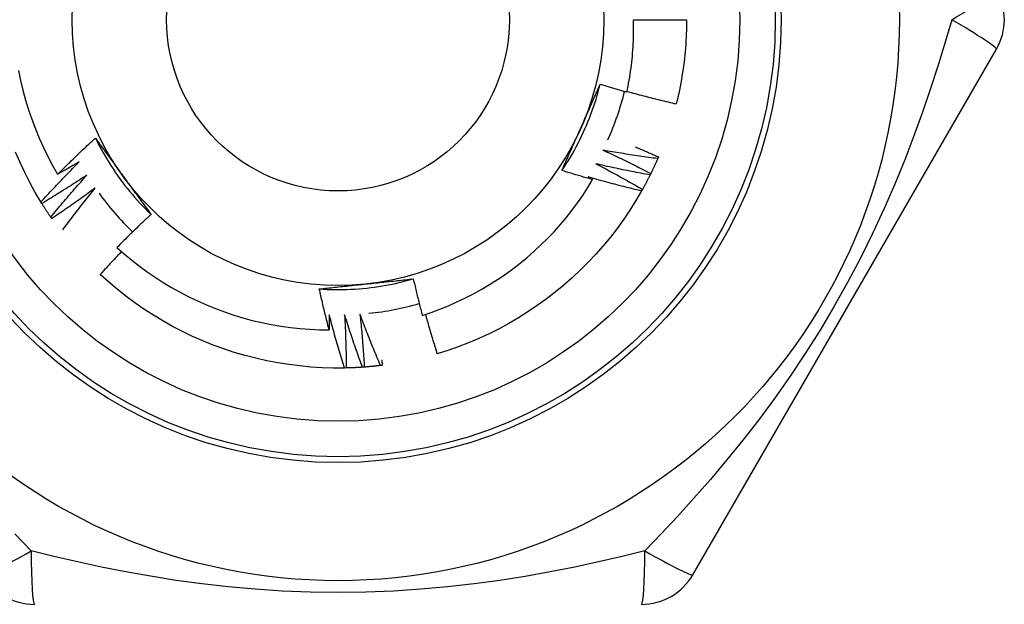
# Model space of a CAD drawing. Header units: inches. Extents: x 3.4 to 95.3, y 5.8 to 50.1.
# Tile 62 of 83: x 20.776 to 21.104, y 36.441 to 36.636. Entities that reach past the tile are written whole.
import ezdxf

# ---------------------------------------------------------------- set-up
doc = ezdxf.new("R2010")
doc.units = ezdxf.units.IN
doc.header["$MEASUREMENT"] = 0
doc.layers.add('Visible Edges(ANSI)', color=7, linetype='Continuous', lineweight=25)
doc.layers.add('Visible Tangent Edges(ANSI)', color=7, linetype='Continuous', lineweight=25)

msp = doc.modelspace()

# ---------------------------------------------------------------- linework, layer by layer
at = {"layer": 'Visible Edges(ANSI)'}
for p, q in [((20.98075, 36.6363), (20.99847, 36.6363)), ((21.00052, 36.45126), (21.10167, 36.62645)), ((20.98908, 36.59055), (20.98884, 36.58999)), ((20.78366, 36.57502), (20.78334, 36.57554)), ((20.78698, 36.56999), (20.78663, 36.57048)), ((20.88505, 36.52019), (20.88445, 36.52018))]:
    msp.add_line(p, q, dxfattribs=at)
at = {"layer": 'Visible Edges(ANSI)', "flags": 128}
for points in [[(20.97855, 36.61221), (20.97876, 36.61319), (20.97896, 36.61419), (20.97915, 36.61518), (20.97933, 36.61617), (20.9795, 36.61717), (20.97966, 36.61817), (20.9798, 36.61917), (20.97994, 36.62017), (20.98007, 36.62117), (20.98019, 36.62218), (20.98029, 36.62318), (20.98039, 36.62419), (20.98048, 36.62519), (20.98056, 36.6262), (20.98062, 36.62721), (20.98068, 36.62822), (20.98072, 36.62922), (20.98076, 36.63023), (20.98078, 36.63124), (20.9808, 36.63225), (20.9808, 36.63326), (20.9808, 36.63428), (20.98078, 36.63529), (20.98075, 36.6363)], [(20.99847, 36.6363), (20.99846, 36.63512), (20.99844, 36.63393), (20.99841, 36.63275), (20.99837, 36.63157), (20.99832, 36.63039), (20.99825, 36.62921), (20.99817, 36.62803), (20.99808, 36.62685), (20.99798, 36.62568), (20.99787, 36.6245), (20.99774, 36.62333), (20.9976, 36.62215), (20.99745, 36.62098), (20.99729, 36.61981), (20.99712, 36.61864), (20.99693, 36.61747), (20.99673, 36.61631), (20.99652, 36.61515), (20.9963, 36.61399), (20.99607, 36.61283), (20.99583, 36.61167), (20.99557, 36.61052), (20.9953, 36.60937), (20.99502, 36.60822)], [(20.77589, 36.61934), (20.77657, 36.61604), (20.77735, 36.61276), (20.77824, 36.6095), (20.77923, 36.60627), (20.78031, 36.60308), (20.78151, 36.59991), (20.7828, 36.59678), (20.78418, 36.5937), (20.78567, 36.59066), (20.78725, 36.58768), (20.78891, 36.58475)], [(20.95693, 36.58602), (20.95766, 36.58712), (20.95837, 36.58823), (20.95907, 36.58935), (20.95975, 36.59049), (20.96041, 36.59163), (20.96106, 36.59278), (20.96168, 36.59394), (20.9623, 36.5951), (20.96289, 36.59628), (20.96347, 36.59747), (20.96403, 36.59866), (20.96458, 36.59986), (20.9651, 36.60107), (20.96561, 36.60229), (20.9661, 36.60351), (20.96657, 36.60475), (20.96703, 36.60598), (20.96746, 36.60723), (20.96788, 36.60848), (20.96828, 36.60974), (20.96866, 36.611), (20.96903, 36.61227), (20.96937, 36.61354), (20.96969, 36.61482)], [(20.96325, 36.60027), (20.96352, 36.60088), (20.96379, 36.60149), (20.96406, 36.6021), (20.96434, 36.60271), (20.96461, 36.60332), (20.96488, 36.60392), (20.96515, 36.60453), (20.96542, 36.60514), (20.96569, 36.60575), (20.96596, 36.60635), (20.96623, 36.60696), (20.96649, 36.60756), (20.96676, 36.60817), (20.96703, 36.60878), (20.9673, 36.60938), (20.96757, 36.60998), (20.96783, 36.61059), (20.9681, 36.61119), (20.96837, 36.6118), (20.96863, 36.6124), (20.9689, 36.61301), (20.96916, 36.61361), (20.96943, 36.61421), (20.96969, 36.61482)], [(20.96969, 36.61482), (20.97006, 36.6147), (20.97043, 36.61459), (20.9708, 36.61448), (20.97117, 36.61437), (20.97153, 36.61425), (20.9719, 36.61414), (20.97227, 36.61403), (20.97264, 36.61392), (20.97301, 36.61381), (20.97338, 36.6137), (20.97375, 36.61359), (20.97412, 36.61348), (20.97448, 36.61337), (20.97485, 36.61327), (20.97522, 36.61316), (20.97559, 36.61305), (20.97596, 36.61294), (20.97633, 36.61284), (20.9767, 36.61273), (20.97707, 36.61262), (20.97744, 36.61252), (20.97781, 36.61241), (20.97818, 36.61231), (20.97855, 36.61221)], [(20.97859, 36.6124), (20.97927, 36.61221), (20.97995, 36.61203), (20.98064, 36.61184), (20.98132, 36.61165), (20.982, 36.61147), (20.98268, 36.61129), (20.98336, 36.61111), (20.98405, 36.61093), (20.98473, 36.61075), (20.98541, 36.61057), (20.9861, 36.61039), (20.98678, 36.61022), (20.98747, 36.61004), (20.98815, 36.60987), (20.98884, 36.6097), (20.98952, 36.60953), (20.99021, 36.60936), (20.99089, 36.6092), (20.99158, 36.60903), (20.99227, 36.60887), (20.99296, 36.6087), (20.99364, 36.60854), (20.99433, 36.60838), (20.99502, 36.60822)], [(20.95694, 36.58602), (20.9572, 36.58661), (20.95746, 36.5872), (20.95772, 36.58779), (20.95798, 36.58838), (20.95824, 36.58898), (20.9585, 36.58957), (20.95876, 36.59016), (20.95902, 36.59075), (20.95928, 36.59134), (20.95955, 36.59193), (20.95981, 36.59253), (20.96007, 36.59312), (20.96033, 36.59371), (20.9606, 36.59431), (20.96086, 36.5949), (20.96113, 36.59549), (20.96139, 36.59609), (20.96165, 36.59668), (20.96192, 36.59728), (20.96218, 36.59788), (20.96245, 36.59847), (20.96272, 36.59907), (20.96298, 36.59967), (20.96325, 36.60027)], [(20.78891, 36.58475), (20.78943, 36.58526), (20.78994, 36.58578), (20.79045, 36.58629), (20.79097, 36.5868), (20.79149, 36.58731), (20.792, 36.58782), (20.79252, 36.58833), (20.79304, 36.58883), (20.79356, 36.58934), (20.79408, 36.58985), (20.7946, 36.59035), (20.79513, 36.59085), (20.79565, 36.59136), (20.79618, 36.59186), (20.7967, 36.59236), (20.79723, 36.59286), (20.79776, 36.59336), (20.79829, 36.59385), (20.79881, 36.59435), (20.79935, 36.59485), (20.79988, 36.59534), (20.80041, 36.59584), (20.80094, 36.59633), (20.80148, 36.59682)], [(20.80148, 36.59682), (20.80186, 36.5963), (20.80224, 36.59578), (20.80262, 36.59526), (20.803, 36.59474), (20.80339, 36.59422), (20.80377, 36.5937), (20.80415, 36.59317), (20.80453, 36.59265), (20.80491, 36.59213), (20.8053, 36.5916), (20.80568, 36.59108), (20.80606, 36.59056), (20.80644, 36.59003), (20.80682, 36.58951), (20.80721, 36.58898), (20.80759, 36.58846), (20.80797, 36.58793), (20.80835, 36.5874), (20.80874, 36.58688), (20.80912, 36.58635), (20.80951, 36.58582), (20.80989, 36.58529), (20.81027, 36.58476), (20.81066, 36.58423)], [(20.80148, 36.59682), (20.80207, 36.59564), (20.80268, 36.59447), (20.8033, 36.59331), (20.80394, 36.59215), (20.8046, 36.59101), (20.80527, 36.58988), (20.80596, 36.58875), (20.80666, 36.58764), (20.80739, 36.58653), (20.80812, 36.58544), (20.80888, 36.58436), (20.80965, 36.58328), (20.81043, 36.58222), (20.81123, 36.58118), (20.81205, 36.58014), (20.81288, 36.57911), (20.81372, 36.5781), (20.81458, 36.5771), (20.81546, 36.57611), (20.81634, 36.57514), (20.81725, 36.57418), (20.81816, 36.57323), (20.81909, 36.57229), (20.82004, 36.57137)], [(20.97061, 36.59278), (20.97128, 36.59248), (20.97195, 36.59217), (20.97262, 36.59186), (20.97329, 36.59155), (20.97396, 36.59124), (20.97463, 36.59093), (20.9753, 36.59061), (20.97596, 36.5903), (20.97663, 36.58998), (20.9773, 36.58966), (20.97796, 36.58934), (20.97863, 36.58902), (20.97929, 36.5887), (20.97995, 36.58837), (20.98062, 36.58805), (20.98128, 36.58772), (20.98194, 36.5874), (20.9826, 36.58707), (20.98326, 36.58674), (20.98392, 36.58641), (20.98458, 36.58607), (20.98524, 36.58574), (20.9859, 36.5854), (20.98656, 36.58507)], [(20.98884, 36.58999), (20.98808, 36.59009), (20.98731, 36.59019), (20.98655, 36.59029), (20.98579, 36.5904), (20.98503, 36.5905), (20.98427, 36.59061), (20.98351, 36.59072), (20.98275, 36.59083), (20.98199, 36.59094), (20.98123, 36.59105), (20.98047, 36.59117), (20.97971, 36.59128), (20.97895, 36.5914), (20.97819, 36.59152), (20.97743, 36.59164), (20.97667, 36.59176), (20.97592, 36.59188), (20.97516, 36.59201), (20.9744, 36.59213), (20.97364, 36.59226), (20.97288, 36.59239), (20.97213, 36.59252), (20.97137, 36.59265), (20.97061, 36.59278)], [(20.98148, 36.59386), (20.9818, 36.59373), (20.98211, 36.59359), (20.98243, 36.59346), (20.98275, 36.59332), (20.98307, 36.59318), (20.98338, 36.59305), (20.9837, 36.59291), (20.98402, 36.59277), (20.98434, 36.59264), (20.98465, 36.5925), (20.98497, 36.59236), (20.98529, 36.59222), (20.9856, 36.59209), (20.98592, 36.59195), (20.98623, 36.59181), (20.98655, 36.59167), (20.98687, 36.59153), (20.98718, 36.59139), (20.9875, 36.59125), (20.98781, 36.59111), (20.98813, 36.59097), (20.98845, 36.59083), (20.98876, 36.59069), (20.98908, 36.59055)], [(20.78334, 36.57554), (20.78145, 36.57874), (20.77966, 36.582), (20.77797, 36.58531), (20.77639, 36.58868), (20.77492, 36.5921)], [(20.98884, 36.58999), (20.98875, 36.58978), (20.98866, 36.58958), (20.98856, 36.58937), (20.98847, 36.58916), (20.98838, 36.58896), (20.98829, 36.58875), (20.9882, 36.58854), (20.9881, 36.58834), (20.98801, 36.58813), (20.98791, 36.58793), (20.98782, 36.58772), (20.98773, 36.58752), (20.98763, 36.58731), (20.98753, 36.58711), (20.98744, 36.5869), (20.98734, 36.5867), (20.98725, 36.58649), (20.98715, 36.58629), (20.98705, 36.58608), (20.98695, 36.58588), (20.98685, 36.58568), (20.98676, 36.58547), (20.98666, 36.58527), (20.98656, 36.58507)], [(20.78334, 36.57554), (20.78386, 36.5761), (20.78438, 36.57667), (20.7849, 36.57724), (20.78542, 36.5778), (20.78594, 36.57836), (20.78647, 36.57892), (20.78699, 36.57949), (20.78752, 36.58005), (20.78804, 36.58061), (20.78857, 36.58116), (20.7891, 36.58172), (20.78963, 36.58228), (20.79016, 36.58283), (20.79069, 36.58339), (20.79123, 36.58394), (20.79176, 36.58449), (20.7923, 36.58504), (20.79283, 36.58559), (20.79337, 36.58614), (20.79391, 36.58669), (20.79445, 36.58724), (20.79499, 36.58779), (20.79553, 36.58833), (20.79608, 36.58887)], [(20.79608, 36.58887), (20.79578, 36.5887), (20.79548, 36.58853), (20.79519, 36.58835), (20.79489, 36.58818), (20.79459, 36.588), (20.79429, 36.58783), (20.794, 36.58766), (20.7937, 36.58748), (20.7934, 36.58731), (20.7931, 36.58714), (20.79281, 36.58696), (20.79251, 36.58679), (20.79221, 36.58662), (20.79191, 36.58645), (20.79161, 36.58628), (20.79131, 36.58611), (20.79101, 36.58594), (20.79071, 36.58577), (20.79041, 36.5856), (20.79011, 36.58543), (20.78981, 36.58526), (20.78951, 36.58509), (20.78921, 36.58492), (20.78891, 36.58475)], [(20.96714, 36.58297), (20.96671, 36.58309), (20.96629, 36.58321), (20.96586, 36.58334), (20.96543, 36.58346), (20.96501, 36.58358), (20.96458, 36.58371), (20.96416, 36.58383), (20.96373, 36.58396), (20.9633, 36.58408), (20.96288, 36.58421), (20.96245, 36.58433), (20.96203, 36.58446), (20.9616, 36.58459), (20.96118, 36.58472), (20.96075, 36.58484), (20.96033, 36.58497), (20.9599, 36.5851), (20.95948, 36.58523), (20.95906, 36.58536), (20.95863, 36.58549), (20.95821, 36.58562), (20.95778, 36.58575), (20.95736, 36.58589), (20.95694, 36.58602)], [(20.96823, 36.58826), (20.96889, 36.58792), (20.96954, 36.58758), (20.97019, 36.58723), (20.97085, 36.58689), (20.9715, 36.58654), (20.97215, 36.5862), (20.9728, 36.58585), (20.97345, 36.5855), (20.9741, 36.58515), (20.97475, 36.58479), (20.9754, 36.58444), (20.97604, 36.58409), (20.97669, 36.58373), (20.97734, 36.58337), (20.97798, 36.58301), (20.97863, 36.58265), (20.97927, 36.58229), (20.97991, 36.58193), (20.98056, 36.58156), (20.9812, 36.5812), (20.98184, 36.58083), (20.98248, 36.58047), (20.98312, 36.5801), (20.98376, 36.57973)], [(20.98629, 36.58453), (20.98553, 36.58466), (20.98478, 36.5848), (20.98402, 36.58495), (20.98327, 36.58509), (20.98252, 36.58523), (20.98176, 36.58538), (20.98101, 36.58553), (20.98025, 36.58568), (20.9795, 36.58583), (20.97875, 36.58598), (20.978, 36.58613), (20.97724, 36.58629), (20.97649, 36.58644), (20.97574, 36.5866), (20.97499, 36.58676), (20.97424, 36.58692), (20.97348, 36.58708), (20.97273, 36.58725), (20.97198, 36.58741), (20.97123, 36.58758), (20.97048, 36.58775), (20.96973, 36.58792), (20.96898, 36.58809), (20.96823, 36.58826)], [(20.79865, 36.58446), (20.79804, 36.58405), (20.79742, 36.58365), (20.7968, 36.58324), (20.79619, 36.58284), (20.79557, 36.58244), (20.79495, 36.58204), (20.79433, 36.58164), (20.79371, 36.58124), (20.79309, 36.58084), (20.79246, 36.58044), (20.79184, 36.58005), (20.79122, 36.57966), (20.79059, 36.57926), (20.78996, 36.57887), (20.78934, 36.57848), (20.78871, 36.57809), (20.78808, 36.5777), (20.78745, 36.57732), (20.78682, 36.57693), (20.78619, 36.57655), (20.78556, 36.57617), (20.78493, 36.57578), (20.7843, 36.5754), (20.78366, 36.57502)], [(20.78663, 36.57048), (20.78712, 36.57107), (20.78761, 36.57167), (20.7881, 36.57226), (20.78859, 36.57285), (20.78908, 36.57344), (20.78957, 36.57403), (20.79007, 36.57461), (20.79057, 36.5752), (20.79106, 36.57579), (20.79156, 36.57637), (20.79206, 36.57696), (20.79256, 36.57754), (20.79306, 36.57812), (20.79356, 36.5787), (20.79407, 36.57928), (20.79457, 36.57986), (20.79508, 36.58044), (20.79559, 36.58102), (20.79609, 36.58159), (20.7966, 36.58217), (20.79711, 36.58274), (20.79763, 36.58332), (20.79814, 36.58389), (20.79865, 36.58446)], [(20.81066, 36.58423), (20.81105, 36.58369), (20.81145, 36.58315), (20.81184, 36.58261), (20.81223, 36.58207), (20.81262, 36.58153), (20.81301, 36.58099), (20.8134, 36.58045), (20.8138, 36.57992), (20.81419, 36.57938), (20.81458, 36.57884), (20.81497, 36.57831), (20.81536, 36.57777), (20.81575, 36.57724), (20.81614, 36.5767), (20.81653, 36.57617), (20.81692, 36.57563), (20.81731, 36.5751), (20.8177, 36.57457), (20.81809, 36.57403), (20.81848, 36.5735), (20.81887, 36.57297), (20.81926, 36.57244), (20.81965, 36.57191), (20.82004, 36.57137)], [(20.9104, 36.53774), (20.91333, 36.53872), (20.91624, 36.53979), (20.91912, 36.54096), (20.92195, 36.5422), (20.92475, 36.54353), (20.92749, 36.54495), (20.9302, 36.54644), (20.93285, 36.54802), (20.93546, 36.54967), (20.93802, 36.5514), (20.94052, 36.55322), (20.94296, 36.5551), (20.94535, 36.55707), (20.94768, 36.5591), (20.94995, 36.56121), (20.95216, 36.56339), (20.95429, 36.56563), (20.95635, 36.56794), (20.95834, 36.5703), (20.96026, 36.57273), (20.96209, 36.57521), (20.96386, 36.57774), (20.96554, 36.58033), (20.96714, 36.58297)], [(20.96562, 36.58387), (20.96569, 36.58383), (20.96575, 36.58379), (20.96581, 36.58375), (20.96588, 36.58372), (20.96594, 36.58368), (20.966, 36.58364), (20.96607, 36.58361), (20.96613, 36.58357), (20.96619, 36.58353), (20.96626, 36.58349), (20.96632, 36.58346), (20.96638, 36.58342), (20.96645, 36.58338), (20.96651, 36.58334), (20.96657, 36.58331), (20.96663, 36.58327), (20.9667, 36.58323), (20.96676, 36.5832), (20.96682, 36.58316), (20.96689, 36.58312), (20.96695, 36.58308), (20.96701, 36.58305), (20.96708, 36.58301), (20.96714, 36.58297)], [(20.98346, 36.5792), (20.98272, 36.57938), (20.98197, 36.57956), (20.98122, 36.57974), (20.98048, 36.57992), (20.97973, 36.5801), (20.97899, 36.58029), (20.97824, 36.58047), (20.9775, 36.58066), (20.97675, 36.58085), (20.97601, 36.58104), (20.97526, 36.58123), (20.97452, 36.58143), (20.97378, 36.58162), (20.97303, 36.58182), (20.97229, 36.58202), (20.97155, 36.58222), (20.97081, 36.58242), (20.97007, 36.58262), (20.96932, 36.58282), (20.96858, 36.58303), (20.96784, 36.58324), (20.9671, 36.58344), (20.96636, 36.58365), (20.96562, 36.58387)], [(20.98629, 36.58453), (20.98619, 36.58432), (20.98609, 36.58412), (20.98599, 36.58392), (20.98588, 36.58372), (20.98578, 36.58352), (20.98568, 36.58331), (20.98557, 36.58311), (20.98547, 36.58291), (20.98537, 36.58271), (20.98526, 36.58251), (20.98516, 36.58231), (20.98505, 36.58211), (20.98495, 36.58191), (20.98484, 36.58171), (20.98473, 36.58151), (20.98463, 36.58131), (20.98452, 36.58111), (20.98441, 36.58091), (20.9843, 36.58072), (20.98419, 36.58052), (20.98409, 36.58032), (20.98398, 36.58012), (20.98387, 36.57992), (20.98376, 36.57973)], [(20.98656, 36.58507), (20.98655, 36.58504), (20.98653, 36.58502), (20.98652, 36.585), (20.98651, 36.58498), (20.9865, 36.58495), (20.98649, 36.58493), (20.98648, 36.58491), (20.98647, 36.58489), (20.98646, 36.58486), (20.98645, 36.58484), (20.98643, 36.58482), (20.98642, 36.5848), (20.98641, 36.58477), (20.9864, 36.58475), (20.98639, 36.58473), (20.98638, 36.58471), (20.98637, 36.58468), (20.98636, 36.58466), (20.98635, 36.58464), (20.98633, 36.58462), (20.98632, 36.58459), (20.98631, 36.58457), (20.9863, 36.58455), (20.98629, 36.58453)], [(20.80146, 36.58019), (20.80086, 36.57975), (20.80027, 36.57931), (20.79967, 36.57888), (20.79908, 36.57844), (20.79848, 36.57801), (20.79788, 36.57758), (20.79728, 36.57714), (20.79669, 36.57671), (20.79608, 36.57628), (20.79548, 36.57586), (20.79488, 36.57543), (20.79428, 36.575), (20.79367, 36.57458), (20.79307, 36.57416), (20.79246, 36.57373), (20.79186, 36.57331), (20.79125, 36.57289), (20.79064, 36.57247), (20.79003, 36.57206), (20.78942, 36.57164), (20.78881, 36.57122), (20.7882, 36.57081), (20.78759, 36.5704), (20.78698, 36.56999)], [(20.79069, 36.5663), (20.79113, 36.56689), (20.79157, 36.56748), (20.792, 36.56806), (20.79244, 36.56865), (20.79288, 36.56923), (20.79332, 36.56982), (20.79377, 36.5704), (20.79421, 36.57098), (20.79466, 36.57156), (20.7951, 36.57214), (20.79555, 36.57272), (20.796, 36.5733), (20.79645, 36.57388), (20.7969, 36.57446), (20.79735, 36.57503), (20.7978, 36.57561), (20.79825, 36.57619), (20.79871, 36.57676), (20.79916, 36.57733), (20.79962, 36.57791), (20.80008, 36.57848), (20.80054, 36.57905), (20.801, 36.57962), (20.80146, 36.58019)], [(20.98346, 36.5792), (20.98158, 36.57599), (20.9796, 36.57284), (20.97752, 36.56976), (20.97534, 36.56674), (20.97306, 36.5638), (20.97069, 36.56093), (20.96823, 36.55814), (20.96569, 36.55543), (20.96305, 36.5528), (20.96034, 36.55026), (20.95754, 36.5478), (20.95467, 36.54544), (20.95172, 36.54317), (20.94871, 36.541), (20.94562, 36.53892), (20.94247, 36.53694), (20.93926, 36.53507), (20.93598, 36.53329), (20.93266, 36.53163), (20.92928, 36.53007), (20.92585, 36.52862), (20.92238, 36.52728), (20.91887, 36.52606), (20.91532, 36.52494)], [(20.98376, 36.57973), (20.98375, 36.5797), (20.98373, 36.57968), (20.98372, 36.57966), (20.98371, 36.57964), (20.9837, 36.57962), (20.98368, 36.57959), (20.98367, 36.57957), (20.98366, 36.57955), (20.98365, 36.57953), (20.98363, 36.57951), (20.98362, 36.57948), (20.98361, 36.57946), (20.9836, 36.57944), (20.98359, 36.57942), (20.98357, 36.5794), (20.98356, 36.57937), (20.98355, 36.57935), (20.98354, 36.57933), (20.98352, 36.57931), (20.98351, 36.57929), (20.9835, 36.57927), (20.98349, 36.57924), (20.98347, 36.57922), (20.98346, 36.5792)], [(20.78663, 36.57048), (20.7865, 36.57067), (20.78638, 36.57085), (20.78625, 36.57104), (20.78612, 36.57123), (20.786, 36.57142), (20.78587, 36.5716), (20.78574, 36.57179), (20.78562, 36.57198), (20.78549, 36.57217), (20.78537, 36.57236), (20.78524, 36.57255), (20.78512, 36.57274), (20.785, 36.57292), (20.78487, 36.57311), (20.78475, 36.5733), (20.78463, 36.57349), (20.78451, 36.57368), (20.78438, 36.57388), (20.78426, 36.57407), (20.78414, 36.57426), (20.78402, 36.57445), (20.7839, 36.57464), (20.78378, 36.57483), (20.78366, 36.57502)], [(20.82004, 36.57137), (20.81955, 36.57093), (20.81907, 36.57048), (20.81859, 36.57003), (20.81811, 36.56958), (20.81763, 36.56912), (20.81715, 36.56867), (20.81668, 36.56822), (20.8162, 36.56776), (20.81572, 36.56731), (20.81525, 36.56685), (20.81478, 36.5664), (20.8143, 36.56594), (20.81383, 36.56548), (20.81336, 36.56502), (20.81289, 36.56456), (20.81242, 36.5641), (20.81195, 36.56364), (20.81148, 36.56318), (20.81101, 36.56271), (20.81055, 36.56225), (20.81008, 36.56178), (20.80962, 36.56132), (20.80915, 36.56085), (20.80869, 36.56038)], [(20.80869, 36.56038), (20.81111, 36.55824), (20.8136, 36.55617), (20.81614, 36.55417), (20.81875, 36.55226), (20.82141, 36.55043), (20.82412, 36.54868), (20.82689, 36.54702), (20.82971, 36.54544), (20.83258, 36.54395), (20.8355, 36.54254), (20.83846, 36.54123), (20.84147, 36.54), (20.8445, 36.53887), (20.84757, 36.53784), (20.85066, 36.5369), (20.85378, 36.53606), (20.85693, 36.53532), (20.86009, 36.53468), (20.86327, 36.53413), (20.86647, 36.53369), (20.86969, 36.53334), (20.87291, 36.53309), (20.87615, 36.53295), (20.87939, 36.5329)], [(20.81021, 36.55902), (20.80991, 36.5587), (20.80961, 36.55839), (20.80931, 36.55807), (20.80902, 36.55775), (20.80872, 36.55744), (20.80842, 36.55712), (20.80812, 36.5568), (20.80782, 36.55649), (20.80753, 36.55617), (20.80723, 36.55585), (20.80694, 36.55553), (20.80664, 36.55521), (20.80634, 36.55489), (20.80605, 36.55457), (20.80575, 36.55425), (20.80546, 36.55393), (20.80517, 36.55361), (20.80487, 36.55329), (20.80458, 36.55297), (20.80429, 36.55265), (20.80399, 36.55232), (20.8037, 36.552), (20.80341, 36.55168), (20.80312, 36.55136)], [(20.88445, 36.52018), (20.88073, 36.52017), (20.87701, 36.52028), (20.8733, 36.52051), (20.86959, 36.52086), (20.8659, 36.52132), (20.86223, 36.52191), (20.85858, 36.52261), (20.85495, 36.52343), (20.85135, 36.52436), (20.84778, 36.52541), (20.84425, 36.52658), (20.84075, 36.52785), (20.8373, 36.52924), (20.83389, 36.53074), (20.83054, 36.53234), (20.82723, 36.53405), (20.82399, 36.53587), (20.8208, 36.53779), (20.81768, 36.53981), (20.81462, 36.54193), (20.81163, 36.54415), (20.80872, 36.54646), (20.80588, 36.54886), (20.80312, 36.55136)], [(20.87609, 36.54655), (20.87741, 36.54647), (20.87872, 36.54641), (20.88004, 36.54637), (20.88136, 36.54634), (20.88268, 36.54634), (20.884, 36.54635), (20.88532, 36.54639), (20.88664, 36.54644), (20.88795, 36.54652), (20.88927, 36.54661), (20.89058, 36.54672), (20.8919, 36.54685), (20.89321, 36.547), (20.89452, 36.54717), (20.89582, 36.54735), (20.89712, 36.54756), (20.89842, 36.54779), (20.89972, 36.54803), (20.90101, 36.54829), (20.9023, 36.54858), (20.90358, 36.54888), (20.90486, 36.5492), (20.90614, 36.54954), (20.90741, 36.54989)], [(20.89158, 36.5482), (20.89225, 36.54827), (20.89291, 36.54834), (20.89358, 36.54841), (20.89424, 36.54848), (20.8949, 36.54855), (20.89556, 36.54862), (20.89623, 36.54869), (20.89689, 36.54876), (20.89755, 36.54883), (20.89821, 36.5489), (20.89887, 36.54897), (20.89953, 36.54904), (20.90018, 36.54911), (20.90084, 36.54918), (20.9015, 36.54925), (20.90216, 36.54932), (20.90282, 36.54939), (20.90347, 36.54946), (20.90413, 36.54953), (20.90478, 36.5496), (20.90544, 36.54968), (20.9061, 36.54975), (20.90675, 36.54982), (20.90741, 36.54989)], [(20.90741, 36.54989), (20.90752, 36.54938), (20.90764, 36.54888), (20.90776, 36.54837), (20.90788, 36.54786), (20.908, 36.54735), (20.90812, 36.54684), (20.90824, 36.54634), (20.90836, 36.54583), (20.90848, 36.54532), (20.9086, 36.54482), (20.90873, 36.54431), (20.90885, 36.5438), (20.90898, 36.5433), (20.9091, 36.54279), (20.90923, 36.54228), (20.90936, 36.54178), (20.90948, 36.54127), (20.90961, 36.54077), (20.90974, 36.54026), (20.90987, 36.53976), (20.91, 36.53925), (20.91013, 36.53875), (20.91026, 36.53824), (20.9104, 36.53774)], [(20.87609, 36.54654), (20.87673, 36.54661), (20.87737, 36.54668), (20.87801, 36.54675), (20.87866, 36.54682), (20.8793, 36.54689), (20.87994, 36.54696), (20.88058, 36.54703), (20.88123, 36.5471), (20.88187, 36.54717), (20.88252, 36.54724), (20.88316, 36.54731), (20.8838, 36.54738), (20.88445, 36.54745), (20.8851, 36.54752), (20.88574, 36.54758), (20.88639, 36.54765), (20.88704, 36.54772), (20.88768, 36.54779), (20.88833, 36.54786), (20.88898, 36.54793), (20.88963, 36.54799), (20.89028, 36.54806), (20.89093, 36.54813), (20.89158, 36.5482)], [(20.87939, 36.5329), (20.87924, 36.53347), (20.8791, 36.53403), (20.87895, 36.5346), (20.87881, 36.53517), (20.87866, 36.53573), (20.87852, 36.5363), (20.87838, 36.53687), (20.87824, 36.53743), (20.8781, 36.538), (20.87796, 36.53857), (20.87782, 36.53914), (20.87768, 36.53971), (20.87754, 36.54027), (20.87741, 36.54084), (20.87727, 36.54141), (20.87714, 36.54198), (20.877, 36.54255), (20.87687, 36.54312), (20.87674, 36.54369), (20.87661, 36.54426), (20.87647, 36.54483), (20.87635, 36.5454), (20.87622, 36.54597), (20.87609, 36.54654)], [(20.87942, 36.53791), (20.87942, 36.5377), (20.87942, 36.5375), (20.87942, 36.53729), (20.87942, 36.53708), (20.87942, 36.53687), (20.87942, 36.53666), (20.87942, 36.53645), (20.87942, 36.53624), (20.87942, 36.53603), (20.87942, 36.53583), (20.87941, 36.53562), (20.87941, 36.53541), (20.87941, 36.5352), (20.87941, 36.53499), (20.87941, 36.53478), (20.87941, 36.53457), (20.87941, 36.53436), (20.8794, 36.53415), (20.8794, 36.53395), (20.8794, 36.53374), (20.8794, 36.53353), (20.8794, 36.53332), (20.87939, 36.53311), (20.87939, 36.5329)], [(20.88445, 36.52018), (20.88422, 36.52091), (20.884, 36.52164), (20.88378, 36.52238), (20.88355, 36.52311), (20.88333, 36.52385), (20.88312, 36.52459), (20.8829, 36.52532), (20.88268, 36.52606), (20.88247, 36.5268), (20.88225, 36.52753), (20.88204, 36.52827), (20.88183, 36.52901), (20.88162, 36.52975), (20.88142, 36.53049), (20.88121, 36.53123), (20.881, 36.53197), (20.8808, 36.53271), (20.8806, 36.53345), (20.8804, 36.5342), (20.8802, 36.53494), (20.88, 36.53568), (20.87981, 36.53643), (20.87961, 36.53717), (20.87942, 36.53791)], [(20.88453, 36.5379), (20.88457, 36.53716), (20.8846, 36.53642), (20.88464, 36.53568), (20.88467, 36.53495), (20.88471, 36.53421), (20.88474, 36.53347), (20.88477, 36.53274), (20.8848, 36.532), (20.88482, 36.53126), (20.88485, 36.53052), (20.88487, 36.52979), (20.8849, 36.52905), (20.88492, 36.52831), (20.88494, 36.52757), (20.88495, 36.52683), (20.88497, 36.5261), (20.88499, 36.52536), (20.885, 36.52462), (20.88501, 36.52388), (20.88502, 36.52314), (20.88503, 36.5224), (20.88504, 36.52167), (20.88505, 36.52093), (20.88505, 36.52019)], [(20.89047, 36.52044), (20.89021, 36.52116), (20.88995, 36.52188), (20.88969, 36.52261), (20.88943, 36.52333), (20.88917, 36.52405), (20.88891, 36.52478), (20.88866, 36.5255), (20.8884, 36.52623), (20.88815, 36.52695), (20.8879, 36.52768), (20.88765, 36.5284), (20.8874, 36.52913), (20.88715, 36.52986), (20.88691, 36.53059), (20.88666, 36.53132), (20.88642, 36.53204), (20.88618, 36.53277), (20.88594, 36.5335), (20.8857, 36.53423), (20.88546, 36.53497), (20.88523, 36.5357), (20.88499, 36.53643), (20.88476, 36.53716), (20.88453, 36.5379)], [(20.88963, 36.53814), (20.88971, 36.53741), (20.88979, 36.53667), (20.88986, 36.53594), (20.88993, 36.53521), (20.89, 36.53447), (20.89007, 36.53374), (20.89014, 36.533), (20.89021, 36.53227), (20.89027, 36.53153), (20.89034, 36.5308), (20.8904, 36.53006), (20.89046, 36.52933), (20.89052, 36.52859), (20.89058, 36.52785), (20.89063, 36.52712), (20.89069, 36.52638), (20.89074, 36.52565), (20.89079, 36.52491), (20.89084, 36.52417), (20.89089, 36.52343), (20.89094, 36.5227), (20.89099, 36.52196), (20.89103, 36.52122), (20.89108, 36.52049)], [(20.89648, 36.52102), (20.89618, 36.52173), (20.89588, 36.52243), (20.89558, 36.52314), (20.89528, 36.52385), (20.89499, 36.52456), (20.89469, 36.52527), (20.8944, 36.52598), (20.89411, 36.52669), (20.89382, 36.5274), (20.89353, 36.52811), (20.89324, 36.52883), (20.89296, 36.52954), (20.89267, 36.53025), (20.89239, 36.53097), (20.89211, 36.53168), (20.89183, 36.5324), (20.89155, 36.53311), (20.89127, 36.53383), (20.89099, 36.53455), (20.89072, 36.53527), (20.89045, 36.53598), (20.89017, 36.5367), (20.8899, 36.53742), (20.88963, 36.53814)], [(20.91144, 36.53808), (20.91159, 36.53753), (20.91175, 36.53698), (20.9119, 36.53643), (20.91205, 36.53588), (20.91221, 36.53533), (20.91237, 36.53478), (20.91252, 36.53423), (20.91268, 36.53368), (20.91284, 36.53314), (20.913, 36.53259), (20.91316, 36.53204), (20.91332, 36.53149), (20.91348, 36.53095), (20.91365, 36.5304), (20.91381, 36.52985), (20.91397, 36.52931), (20.91414, 36.52876), (20.91431, 36.52821), (20.91447, 36.52767), (20.91464, 36.52712), (20.91481, 36.52658), (20.91498, 36.52603), (20.91515, 36.52549), (20.91532, 36.52494)], [(20.89047, 36.52044), (20.89025, 36.52043), (20.89002, 36.52041), (20.8898, 36.5204), (20.88957, 36.52038), (20.88935, 36.52037), (20.88912, 36.52035), (20.88889, 36.52034), (20.88867, 36.52033), (20.88844, 36.52032), (20.88822, 36.52031), (20.88799, 36.52029), (20.88777, 36.52028), (20.88754, 36.52027), (20.88731, 36.52026), (20.88709, 36.52025), (20.88686, 36.52024), (20.88664, 36.52024), (20.88641, 36.52023), (20.88618, 36.52022), (20.88596, 36.52021), (20.88573, 36.52021), (20.88551, 36.5202), (20.88528, 36.52019), (20.88505, 36.52019)], [(20.89108, 36.52049), (20.89105, 36.52048), (20.89103, 36.52048), (20.891, 36.52048), (20.89098, 36.52048), (20.89095, 36.52048), (20.89093, 36.52047), (20.8909, 36.52047), (20.89088, 36.52047), (20.89085, 36.52047), (20.89083, 36.52047), (20.8908, 36.52047), (20.89078, 36.52046), (20.89075, 36.52046), (20.89073, 36.52046), (20.8907, 36.52046), (20.89068, 36.52046), (20.89065, 36.52045), (20.89062, 36.52045), (20.8906, 36.52045), (20.89057, 36.52045), (20.89055, 36.52045), (20.89052, 36.52045), (20.8905, 36.52044), (20.89047, 36.52044)], [(20.89648, 36.52102), (20.89625, 36.52099), (20.89603, 36.52097), (20.8958, 36.52094), (20.89558, 36.52091), (20.89535, 36.52089), (20.89513, 36.52086), (20.8949, 36.52084), (20.89468, 36.52081), (20.89445, 36.52079), (20.89423, 36.52077), (20.894, 36.52074), (20.89378, 36.52072), (20.89355, 36.5207), (20.89333, 36.52068), (20.8931, 36.52066), (20.89288, 36.52064), (20.89265, 36.52062), (20.89243, 36.5206), (20.8922, 36.52058), (20.89198, 36.52056), (20.89175, 36.52054), (20.89153, 36.52052), (20.8913, 36.5205), (20.89108, 36.52049)], [(20.89708, 36.5211), (20.89705, 36.52109), (20.89703, 36.52109), (20.897, 36.52109), (20.89698, 36.52108), (20.89695, 36.52108), (20.89693, 36.52108), (20.8969, 36.52107), (20.89688, 36.52107), (20.89685, 36.52107), (20.89683, 36.52106), (20.8968, 36.52106), (20.89678, 36.52106), (20.89675, 36.52106), (20.89673, 36.52105), (20.8967, 36.52105), (20.89668, 36.52105), (20.89665, 36.52104), (20.89663, 36.52104), (20.8966, 36.52104), (20.89658, 36.52103), (20.89655, 36.52103), (20.89653, 36.52103), (20.8965, 36.52102), (20.89648, 36.52102)], [(20.89688, 36.52287), (20.89688, 36.52279), (20.89689, 36.52272), (20.8969, 36.52264), (20.89691, 36.52257), (20.89692, 36.5225), (20.89693, 36.52242), (20.89694, 36.52235), (20.89694, 36.52228), (20.89695, 36.5222), (20.89696, 36.52213), (20.89697, 36.52205), (20.89698, 36.52198), (20.89699, 36.52191), (20.89699, 36.52183), (20.897, 36.52176), (20.89701, 36.52169), (20.89702, 36.52161), (20.89703, 36.52154), (20.89703, 36.52147), (20.89704, 36.52139), (20.89705, 36.52132), (20.89706, 36.52124), (20.89707, 36.52117), (20.89708, 36.5211)]]:
    msp.add_lwpolyline(points, dxfattribs=at)
at = {"layer": 'Visible Edges(ANSI)'}
for radius in [0.18701, 0.13386, 0.08858]:
    msp.add_circle((20.88233, 36.6363), radius, dxfattribs=at)
for centre, radius, start, end in [((21.08463, 36.6363), 0.01969, 330, 30), ((20.88233, 36.6363), 0.09843, 336.0181, 345.9569), ((20.88233, 36.6363), 0.09843, 216.0181, 225.9569), ((20.88233, 36.6363), 0.09843, 276.0181, 285.9569), ((20.78118, 36.4611), 0.01969, 210, 270), ((20.98348, 36.4611), 0.01969, 270, 330)]:
    msp.add_arc(centre, radius, start, end, dxfattribs=at)
at = {"layer": 'Visible Tangent Edges(ANSI)', "flags": 128}
for points in [[(21.08682, 36.6363), (21.08462, 36.62877), (21.08228, 36.62112), (21.07977, 36.61335), (21.07709, 36.60549), (21.07422, 36.59755), (21.07114, 36.58955), (21.06785, 36.5815), (21.06432, 36.57339), (21.06055, 36.56524), (21.05651, 36.55707), (21.05221, 36.5489), (21.04767, 36.54079), (21.04292, 36.53281), (21.03799, 36.52501), (21.03293, 36.51742), (21.02775, 36.51007), (21.0225, 36.50296), (21.01718, 36.4961), (21.0118, 36.48945), (21.00637, 36.48302), (21.00092, 36.47678), (20.99546, 36.47073), (20.99, 36.46487), (20.98457, 36.4592)], [(20.78008, 36.4592), (20.77466, 36.46487)], [(20.98457, 36.4592), (20.97696, 36.45734), (20.96916, 36.45554), (20.96118, 36.45383), (20.95303, 36.45223), (20.94472, 36.45074), (20.93626, 36.44941), (20.92764, 36.44823), (20.91885, 36.44723), (20.90991, 36.44643), (20.90081, 36.44584), (20.8916, 36.44548), (20.8823, 36.44535), (20.873, 36.44548), (20.86377, 36.44584), (20.85468, 36.44643), (20.84575, 36.44723), (20.83697, 36.44823), (20.82836, 36.44941), (20.8199, 36.45075), (20.81161, 36.45223), (20.80348, 36.45383), (20.79551, 36.45554), (20.7877, 36.45734), (20.78008, 36.4592)]]:
    msp.add_lwpolyline(points, dxfattribs=at)
at = {"layer": 'Visible Tangent Edges(ANSI)'}
for radius in [0.14764, 0.14567, 0.05709]:
    msp.add_circle((20.88233, 36.6363), radius, dxfattribs=at)
for centre, major_axis, start_param, end_param in [((21.08463, 36.6363), (0.01705, 0.00984), 4.809173, 6.283185), ((21.08463, 36.6363), (0.01705, -0.00984), 0, 1.474012), ((20.78118, 36.4611), (-0.01705, -0.00984), 0, 1.474012), ((20.78118, 36.4611), (0, -0.01969), 4.809173, 6.283185), ((20.98348, 36.4611), (0, -0.01969), 0, 1.474012), ((20.98348, 36.4611), (0.01705, -0.00984), 4.809173, 6.283185)]:
    msp.add_ellipse(centre, major_axis=major_axis, ratio=0.056054, start_param=start_param, end_param=end_param, dxfattribs=at)

doc.saveas('drawing.dxf')
